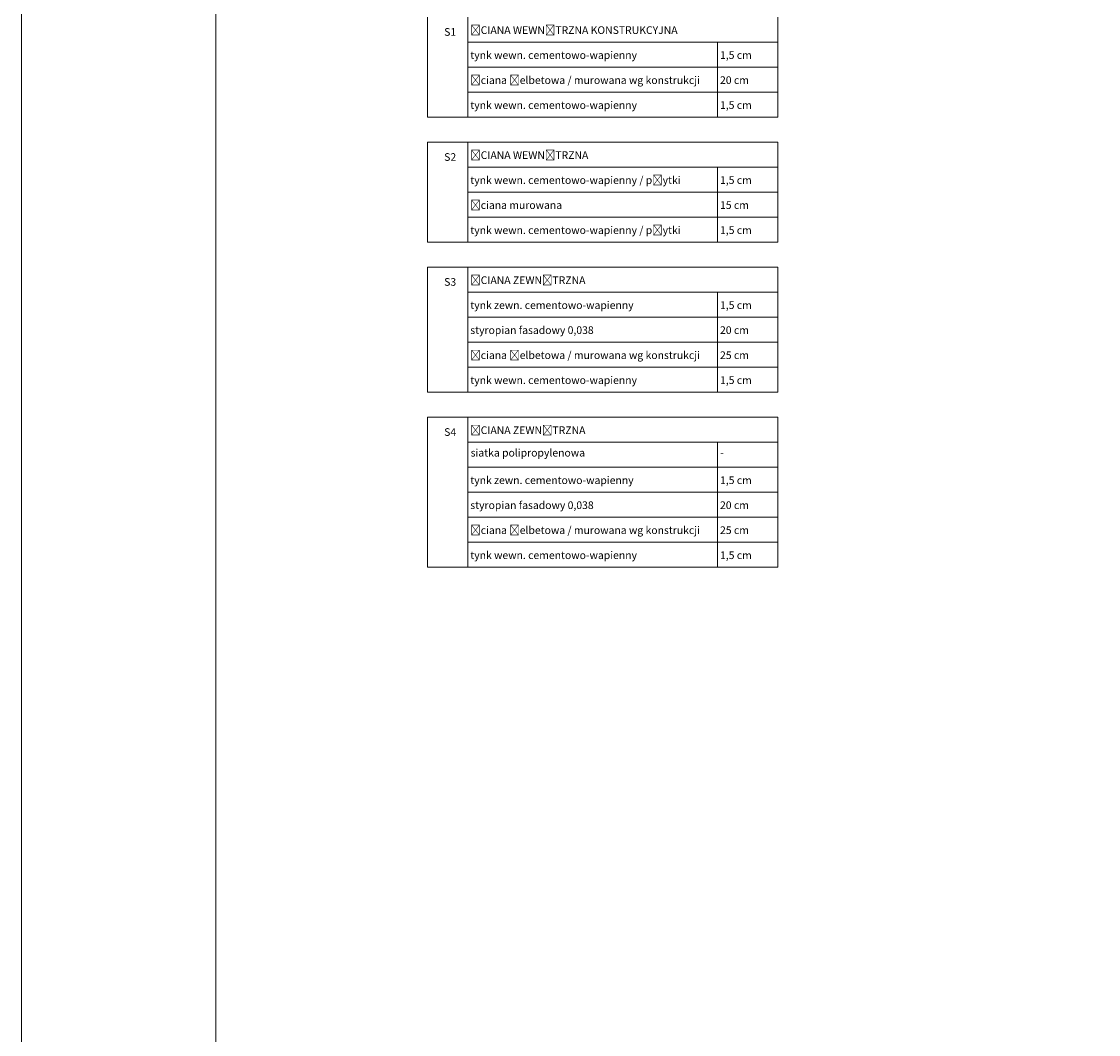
# Model space of a CAD drawing. Header units: millimetres. Extents: x 49908 to 79848, y -11883 to -3092.
# Tile 29 of 222: x 65908 to 67318, y -5966 to -4640. Entities that reach past the tile are written whole.
import ezdxf

# ---------------------------------------------------------------- set-up
doc = ezdxf.new("R2010")
doc.units = ezdxf.units.MM
doc.layers.add('A_CIENKA', color=9, linetype='Continuous', lineweight=9)
doc.layers.add('A_HATCH', color=9, linetype='Continuous', lineweight=9)
doc.layers.add('A_WYMIAR', color=9, linetype='Continuous', lineweight=5, transparency=0.2)
doc.styles.add('Arial', font='arial.ttf')

msp = doc.modelspace()

# ---------------------------------------------------------------- linework, layer by layer
at = {"layer": 'A_CIENKA', "color": 7, "true_color": 0xffffff}
msp.add_lwpolyline([(65907.7, -3092.1), (71847.7, -3092.1), (71847.7, -7292.6), (65907.7, -7292.6), (65907.7, -3092.1)], dxfattribs=at)
at = {"layer": 'A_CIENKA', "color": 2}
msp.add_lwpolyline([(66162.2, -3192.1), (71747.7, -3192.1), (71747.7, -7192.6), (66162.2, -7192.6)], close=True, dxfattribs=at)
at = {"layer": 'A_HATCH'}
for p, q in [((66439.2, -4634.5), (66439.2, -4765.4)), ((66491.9, -4634.5), (66491.9, -4765.4)), ((66897.8, -4634.5), (66897.8, -4765.4)), ((66491.9, -4667.2), (66897.8, -4667.2)), ((66818.9, -4667.2), (66818.9, -4765.4)), ((66491.9, -4699.9), (66897.8, -4699.9)), ((66491.9, -4732.7), (66897.8, -4732.7)), ((66439.2, -4765.4), (66897.8, -4765.4)), ((66439.2, -4765.4), (66897.8, -4765.4)), ((66439.2, -4798.1), (66897.8, -4798.1)), ((66439.2, -4798.1), (66439.2, -4929.1)), ((66491.9, -4798.1), (66491.9, -4929.1)), ((66897.8, -4798.1), (66897.8, -4929.1)), ((66491.9, -4830.9), (66897.8, -4830.9)), ((66818.9, -4830.9), (66818.9, -4929.1)), ((66491.9, -4863.6), (66897.8, -4863.6)), ((66491.9, -4896.4), (66897.8, -4896.4)), ((66439.2, -4929.1), (66897.8, -4929.1)), ((66439.2, -4929.1), (66897.8, -4929.1)), ((66439.2, -4961.8), (66439.2, -5125.5)), ((66439.2, -4961.8), (66897.8, -4961.8)), ((66491.9, -4961.8), (66491.9, -5125.5)), ((66491.9, -4961.8), (66897.8, -4961.8)), ((66897.8, -4961.8), (66897.8, -5125.5)), ((66491.9, -4994.6), (66897.8, -4994.6)), ((66818.9, -4994.6), (66818.9, -5125.5)), ((66491.9, -5027.3), (66897.8, -5027.3)), ((66491.9, -5060), (66897.8, -5060)), ((66491.9, -5092.8), (66897.8, -5092.8)), ((66439.2, -5125.5), (66897.8, -5125.5)), ((66439.2, -5158.3), (66439.2, -5354.7)), ((66439.2, -5158.3), (66897.8, -5158.3)), ((66491.9, -5158.3), (66491.9, -5354.7)), ((66897.8, -5158.3), (66897.8, -5354.7)), ((66491.9, -5191), (66897.8, -5191)), ((66818.9, -5191), (66818.9, -5354.7)), ((66491.9, -5223.7), (66897.8, -5223.7)), ((66491.9, -5256.5), (66897.8, -5256.5)), ((66491.9, -5289.2), (66897.8, -5289.2)), ((66491.9, -5321.9), (66897.8, -5321.9)), ((66439.2, -5354.7), (66897.8, -5354.7))]:
    msp.add_line(p, q, dxfattribs=at)

# ---------------------------------------------------------------- texts
at = {"layer": 'A_WYMIAR', "char_height": 10, "attachment_point": 1, "style": 'Arial'}
for s, heights, insert in [('S1', [0], (66461.1, -4648.9)), ('ŚCIANA WEWNĘTRZNA KONSTRUKCYJNA', [0], (66495.3, -4646.5)), ('tynk wewn. cementowo-wapienny', [0], (66495.3, -4679.2)), ('1,5 cm', [0], (66822.3, -4679.2)), ('ściana żelbetowa / murowana wg konstrukcji', [0], (66495.3, -4712)), ('20 cm', [0], (66822.3, -4712)), ('tynk wewn. cementowo-wapienny', [0], (66495.3, -4744.7)), ('1,5 cm', [0], (66822.3, -4744.7)), ('ŚCIANA WEWNĘTRZNA', [0], (66495.3, -4810.2)), ('S2', [0], (66461.1, -4812.6)), ('tynk wewn. cementowo-wapienny / płytki', [0], (66495.3, -4842.9)), ('1,5 cm', [0], (66822.3, -4842.9)), ('ściana murowana', [0], (66495.3, -4875.6)), ('15 cm', [0], (66822.3, -4875.6)), ('tynk wewn. cementowo-wapienny / płytki', [0], (66495.3, -4908.4)), ('1,5 cm', [0], (66822.3, -4908.4)), ('S3', [0], (66461.1, -4976.2)), ('ŚCIANA ZEWNĘTRZNA', [0], (66495.3, -4973.9)), ('tynk zewn. cementowo-wapienny', [0], (66495.3, -5006.6)), ('1,5 cm', [0], (66822.3, -5006.6)), ('styropian fasadowy 0,038', [0], (66495.3, -5039.3)), ('20 cm', [0], (66822.3, -5039.3)), ('\\pxt22;ściana żelbetowa / murowana wg konstrukcji', [10.3], (66495.3, -5072.1)), ('25 cm', [0], (66822.3, -5072.1)), ('tynk wewn. cementowo-wapienny', [0], (66495.3, -5104.8)), ('1,5 cm', [0], (66822.3, -5104.8)), ('S4', [0], (66461.1, -5172.7)), ('ŚCIANA ZEWNĘTRZNA', [0], (66495.3, -5170.3)), ('siatka polipropylenowa', [0], (66495.7, -5199.8)), ('-', [0], (66822.7, -5199.8)), ('tynk zewn. cementowo-wapienny', [0], (66495.3, -5235.8)), ('1,5 cm', [0], (66822.3, -5235.8)), ('styropian fasadowy 0,038', [0], (66495.3, -5268.5)), ('20 cm', [0], (66822.3, -5268.5)), ('\\pxt22;ściana żelbetowa / murowana wg konstrukcji', [10.3], (66495.3, -5301.2)), ('25 cm', [0], (66822.3, -5301.2)), ('tynk wewn. cementowo-wapienny', [0], (66495.3, -5334)), ('1,5 cm', [0], (66822.3, -5334))]:
    msp.add_mtext_dynamic_manual_height_columns(s, width=473.698, gutter_width=1.25, heights=heights, dxfattribs=dict(at, insert=insert))

doc.saveas('drawing.dxf')
